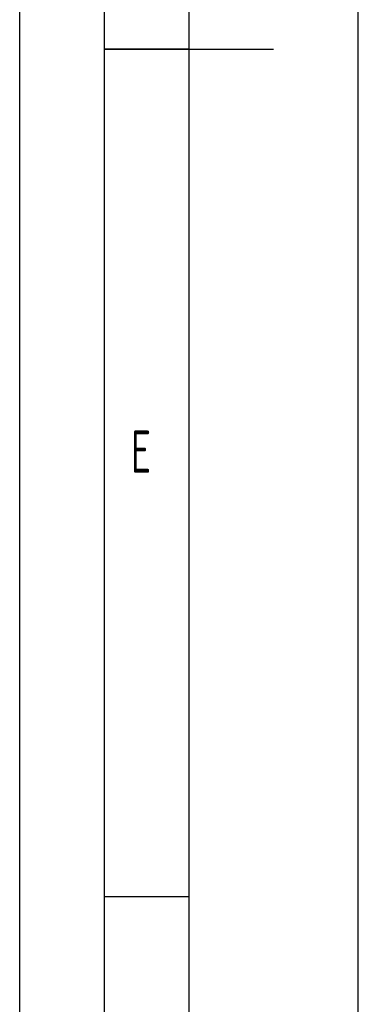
# Model space of a CAD drawing. Header units: millimetres. Extents: x 0 to 5940, y 0 to 4200.
# Tile 21 of 45: x 0 to 200, y 1537 to 2117. Entities that reach past the tile are written whole.
import ezdxf

# ---------------------------------------------------------------- set-up
doc = ezdxf.new("R2010")
doc.units = ezdxf.units.MM
doc.header["$LTSCALE"] = 50
doc.layers.get('0').update_dxf_attribs({"linetype": 'CONTINUOUS'})
doc.layers.add('KSB-BLATTRAND', color=2, linetype='CONTINUOUS')
doc.styles.get("Standard").update_dxf_attribs({"font": 'ISOCP.SHX'})

# ---------------------------------------------------------------- blocks, each defined once
blk = doc.blocks.new('Rahmen_A2')
at = {"color": 1, "ltscale": 150}
for p, q in [((0, 0), (0, 420)), ((10, 10), (10, 410)), ((20, 10), (20, 297))]:
    blk.add_line(p, q, dxfattribs=at)
at = {"layer": 'KSB-BLATTRAND'}
for p, q in [((5, 5), (5, 415)), ((10, 210), (5, 210)), ((5, 210), (15, 210)), ((10, 160), (5, 160))]:
    blk.add_line(p, q, dxfattribs=at)
at = {"layer": 'KSB-BLATTRAND', "width": 0.75}
blk.add_text('E', height=2.5, dxfattribs=at).set_placement((6.5625, 185))

msp = doc.modelspace()

# ---------------------------------------------------------------- block references
at = {"layer": 'KSB-BLATTRAND', "xscale": 10, "yscale": 10, "zscale": 10}
msp.add_blockref('Rahmen_A2', (0, 0), dxfattribs=at)

doc.saveas('drawing.dxf')
